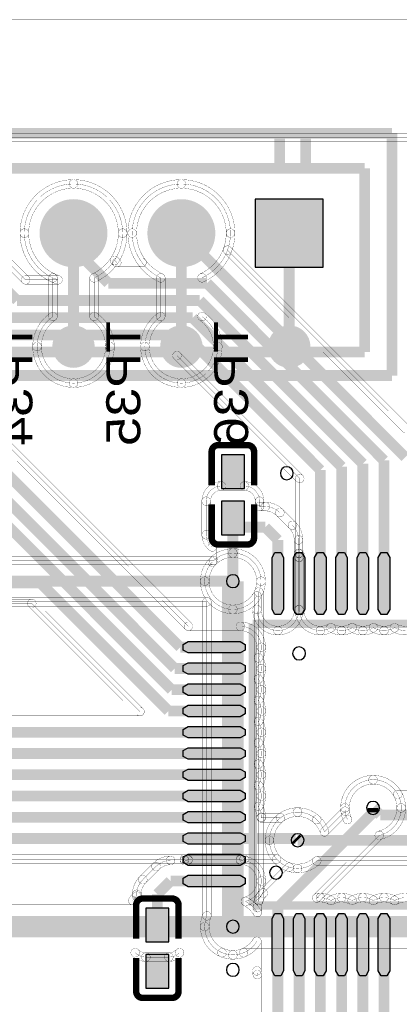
# Model space of a CAD drawing. Header units: millimetres. Extents: x -3.6 to 69.4, y -2.3 to 32.5.
# Tile 6 of 13: x 29 to 38, y 9.3 to 32.5. Entities that reach past the tile are written whole.
import ezdxf
from ezdxf.enums import TextEntityAlignment as Align

# ---------------------------------------------------------------- set-up
doc = ezdxf.new("R2010")
doc.units = ezdxf.units.MM
for name, color, linetype, true_color in [('Bottom Layer', 7, 'Continuous', 0x0000ff), ('Bottom Silkscreen Layer', 7, 'Continuous', 0x66cc33), ('Hole Layer', 7, 'Continuous', 0x222222), ('Top Layer', 7, 'Continuous', 0xff0000), ('Top Silkscreen Layer', 7, 'Continuous', 0xffcc00)]:
    doc.layers.add(name, color=color, linetype=linetype, true_color=true_color)
doc.styles.get("Standard").update_dxf_attribs({"font": 'arial.ttf'})

msp = doc.modelspace()

# ---------------------------------------------------------------- hatches: boundary and pattern name
at = {"layer": 'Bottom Layer'}
for points in [[(29.483, 27.492, 1), (31.083, 27.492, 1)], [(32.023, 27.492, 1), (33.623, 27.492, 1)], [(36.163, 26.692), (36.163, 28.292), (34.563, 28.292), (34.563, 26.692)], [(29.783, 24.823, 1), (30.783, 24.823, 1)], [(32.323, 24.823, 1), (33.323, 24.823, 1)], [(34.863, 24.823, 1), (35.863, 24.823, 1)]]:
    msp.add_hatch(color=256, dxfattribs=at).paths.add_polyline_path(points)
at = {"layer": 'Hole Layer'}
for points in [[(29.783, 27.492, 1), (30.783, 27.492, 1)], [(32.323, 27.492, 1), (33.323, 27.492, 1)], [(34.863, 27.492, 1), (35.863, 27.492, 1)]]:
    msp.add_hatch(color=256, dxfattribs=at).paths.add_polyline_path(points)
at = {"layer": 'Top Layer'}
for points in [[(29.483, 27.492, 1), (31.083, 27.492, 1)], [(32.023, 27.492, 1), (33.623, 27.492, 1)], [(36.163, 26.692), (36.163, 28.292), (34.563, 28.292), (34.563, 26.692)], [(33.766, 21.486), (34.306, 21.486), (34.306, 22.276), (33.766, 22.276)], [(33.766, 20.396), (34.306, 20.396), (34.306, 21.186), (33.766, 21.186)], [(35.231, 18.635), (35.163, 18.518), (35.028, 18.518), (34.961, 18.635), (34.961, 19.865), (35.028, 19.982), (35.163, 19.982), (35.231, 19.865)], [(35.731, 18.635), (35.664, 18.518), (35.529, 18.518), (35.461, 18.635), (35.461, 19.865), (35.529, 19.982), (35.664, 19.982), (35.731, 19.865)], [(36.231, 18.635), (36.163, 18.518), (36.028, 18.518), (35.961, 18.635), (35.961, 19.865), (36.028, 19.982), (36.163, 19.982), (36.231, 19.865)], [(36.731, 18.635), (36.664, 18.518), (36.529, 18.518), (36.461, 18.635), (36.461, 19.865), (36.529, 19.982), (36.664, 19.982), (36.731, 19.865)], [(37.231, 18.635), (37.163, 18.518), (37.028, 18.518), (36.961, 18.635), (36.961, 19.865), (37.028, 19.982), (37.163, 19.982), (37.231, 19.865)], [(37.731, 18.635), (37.664, 18.518), (37.529, 18.518), (37.461, 18.635), (37.461, 19.865), (37.529, 19.982), (37.664, 19.982), (37.731, 19.865)], [(34.211, 17.885), (34.328, 17.818), (34.328, 17.683), (34.211, 17.615), (32.981, 17.615), (32.864, 17.683), (32.864, 17.818), (32.981, 17.885)], [(34.211, 17.385), (34.328, 17.317), (34.328, 17.182), (34.211, 17.115), (32.981, 17.115), (32.864, 17.182), (32.864, 17.317), (32.981, 17.385)], [(34.211, 16.885), (34.328, 16.818), (34.328, 16.683), (34.211, 16.615), (32.981, 16.615), (32.864, 16.683), (32.864, 16.818), (32.981, 16.885)], [(34.211, 16.385), (34.328, 16.317), (34.328, 16.182), (34.211, 16.115), (32.981, 16.115), (32.864, 16.182), (32.864, 16.317), (32.981, 16.385)], [(34.211, 15.885), (34.328, 15.818), (34.328, 15.683), (34.211, 15.615), (32.981, 15.615), (32.864, 15.683), (32.864, 15.818), (32.981, 15.885)], [(34.211, 15.385), (34.328, 15.317), (34.328, 15.182), (34.211, 15.115), (32.981, 15.115), (32.864, 15.182), (32.864, 15.317), (32.981, 15.385)], [(34.211, 14.885), (34.328, 14.818), (34.328, 14.683), (34.211, 14.615), (32.981, 14.615), (32.864, 14.683), (32.864, 14.818), (32.981, 14.885)], [(34.211, 14.385), (34.328, 14.317), (34.328, 14.182), (34.211, 14.115), (32.981, 14.115), (32.864, 14.182), (32.864, 14.317), (32.981, 14.385)], [(34.211, 13.885), (34.328, 13.818), (34.328, 13.683), (34.211, 13.615), (32.981, 13.615), (32.864, 13.683), (32.864, 13.818), (32.981, 13.885)], [(34.211, 13.385), (34.328, 13.317), (34.328, 13.182), (34.211, 13.115), (32.981, 13.115), (32.864, 13.182), (32.864, 13.317), (32.981, 13.385)], [(34.211, 12.885), (34.328, 12.818), (34.328, 12.683), (34.211, 12.615), (32.981, 12.615), (32.864, 12.683), (32.864, 12.818), (32.981, 12.885)], [(34.211, 12.385), (34.328, 12.317), (34.328, 12.182), (34.211, 12.115), (32.981, 12.115), (32.864, 12.182), (32.864, 12.317), (32.981, 12.385)], [(31.988, 10.818), (32.528, 10.818), (32.528, 11.608), (31.988, 11.608)], [(35.231, 10.135), (35.163, 10.018), (35.028, 10.018), (34.961, 10.135), (34.961, 11.365), (35.028, 11.482), (35.163, 11.482), (35.231, 11.365)], [(35.731, 10.135), (35.664, 10.018), (35.529, 10.018), (35.461, 10.135), (35.461, 11.365), (35.529, 11.482), (35.664, 11.482), (35.731, 11.365)], [(36.231, 10.135), (36.163, 10.018), (36.028, 10.018), (35.961, 10.135), (35.961, 11.365), (36.028, 11.482), (36.163, 11.482), (36.231, 11.365)], [(36.731, 10.135), (36.664, 10.018), (36.529, 10.018), (36.461, 10.135), (36.461, 11.365), (36.529, 11.482), (36.664, 11.482), (36.731, 11.365)], [(37.231, 10.135), (37.163, 10.018), (37.028, 10.018), (36.961, 10.135), (36.961, 11.365), (37.028, 11.482), (37.163, 11.482), (37.231, 11.365)], [(37.731, 10.135), (37.664, 10.018), (37.529, 10.018), (37.461, 10.135), (37.461, 11.365), (37.529, 11.482), (37.664, 11.482), (37.731, 11.365)], [(31.988, 9.728), (32.528, 9.728), (32.528, 10.518), (31.988, 10.518)]]:
    msp.add_hatch(color=256, dxfattribs=at).paths.add_polyline_path(points)

# ---------------------------------------------------------------- linework, layer by layer
at = {"layer": 'Bottom Layer', "const_width": 0.00508}
msp.add_lwpolyline([(-2.032, 31.496), (-2.032, -1.27), (67.564, -1.27), (67.564, 31.496)], close=True, dxfattribs=at)
for points in [[(0.257, 29.642, -1), (0.257, 29.845), (64.744, 29.845, -1), (64.744, 29.642)], [(64.744, 9.357), (64.744, 0.257), (0.257, 0.257), (0.257, 9.357, 0.314172), (2, 8.142, 0.414214), (3.858, 10, 0.414214), (2, 11.858, 0.314172), (0.257, 10.643), (0.257, 19.357, 0.314172), (2, 18.142, 0.414214), (3.858, 20, 0.414214), (2, 21.858, 0.314172), (0.257, 20.643), (0.257, 29.744), (64.744, 29.744), (64.744, 20.643, 0.314172), (63, 21.858, 0.414214), (61.142, 20, 0.414214), (63, 18.142, 0.314172), (64.744, 19.357), (64.744, 10.643, 0.314172), (63, 11.858, 0.414214), (61.142, 10, 0.414214), (63, 8.142, 0.314172)], [(29.023, 27.492, -0.414214), (30.283, 28.752, -1), (30.283, 28.549, 0.414214), (29.227, 27.492, -1)], [(30.283, 28.752, -0.414214), (31.543, 27.492, -1), (31.34, 27.492, 0.414214), (30.283, 28.549, -1)], [(31.563, 27.492, -0.414214), (32.823, 28.752, -1), (32.823, 28.549, 0.414214), (31.767, 27.492, -1)], [(32.823, 28.752, -0.414214), (34.083, 27.492, -1), (33.88, 27.492, 0.414214), (32.823, 28.549, -1)], [(30.283, 23.964, 0.414214), (31.141, 24.823, 0.247355), (30.768, 25.53), (30.768, 26.44, 0.292586), (31.441, 27.492, 0.414214), (30.283, 28.65, 0.414214), (29.125, 27.492, 0.292586), (29.798, 26.44), (29.798, 25.53, 0.247355), (29.425, 24.823, 0.414214)], [(31.965, 24.823, 0.414214), (32.823, 23.964, 0.414214), (33.681, 24.823, 0.247355), (33.308, 25.53), (33.308, 26.44, 0.292586), (33.981, 27.492, 0.414214), (32.823, 28.65, 0.414214), (31.665, 27.492, 0.292586), (32.338, 26.44), (32.338, 25.53, 0.247355)], [(29.755, 26.348, -0.292586), (29.023, 27.492, -1), (29.227, 27.492, 0.292586), (29.841, 26.533, -1)], [(31.543, 27.492, -0.292586), (30.811, 26.348, -1), (30.726, 26.533, 0.292586), (31.34, 27.492, -1)], [(32.295, 26.348, -0.292586), (31.563, 27.492, -1), (31.767, 27.492, 0.292586), (32.381, 26.533, -1)], [(34.083, 27.492, -0.292586), (33.351, 26.348, -1), (33.266, 26.533, 0.292586), (33.88, 27.492, -1)], [(29.696, 26.44, -1), (29.9, 26.44), (29.9, 25.53, -1), (29.696, 25.53)], [(30.87, 25.53, -1), (30.667, 25.53), (30.667, 26.44, -1), (30.87, 26.44)], [(32.236, 26.44, -1), (32.44, 26.44), (32.44, 25.53, -1), (32.236, 25.53)], [(33.41, 25.53, -1), (33.207, 25.53), (33.207, 26.44, -1), (33.41, 26.44)], [(29.323, 24.823, -0.247355), (29.741, 25.614, -1), (29.855, 25.447, 0.247355), (29.527, 24.823, -1)], [(30.826, 25.614, -0.247355), (31.243, 24.823, -1), (31.04, 24.823, 0.247355), (30.711, 25.447, -1)], [(31.863, 24.823, -0.247355), (32.281, 25.614, -1), (32.395, 25.447, 0.247355), (32.067, 24.823, -1)], [(33.366, 25.614, -0.247355), (33.783, 24.823, -1), (33.58, 24.823, 0.247355), (33.251, 25.447, -1)], [(30.283, 23.863, -0.414214), (29.323, 24.823, -1), (29.527, 24.823, 0.414214), (30.283, 24.066, -1)], [(31.243, 24.823, -0.414214), (30.283, 23.863, -1), (30.283, 24.066, 0.414214), (31.04, 24.823, -1)], [(32.823, 23.863, -0.414214), (31.863, 24.823, -1), (32.067, 24.823, 0.414214), (32.823, 24.066, -1)], [(33.783, 24.823, -0.414214), (32.823, 23.863, -1), (32.823, 24.066, 0.414214), (33.58, 24.823, -1)], [(33.515, 19.864, -0.189684), (34.036, 20.069, -1), (34.036, 19.865, 0.189684), (33.654, 19.715, -1)], [(34.036, 20.069, -0.414214), (34.801, 19.304, -1), (34.597, 19.304, 0.414214), (34.036, 19.865, -1)], [(22.299, 19.688, -1), (22.299, 19.891), (33.584, 19.891, -1), (33.584, 19.688)], [(34.801, 19.304, -0.098826), (34.742, 19.011, -1), (34.554, 19.089, 0.098826), (34.597, 19.304, -1)], [(34.75, 11.787, -1), (34.547, 11.787), (34.547, 19.05, -1), (34.75, 19.05)], [(22.098, 18.717, -1), (22.098, 18.92), (33.424, 18.92, -1), (33.424, 18.717)], [(33.322, 18.819, -1), (33.526, 18.819), (33.526, 11.431, -1), (33.322, 11.431)], [(59.468, 12.723, 0.168837), (60, 12.538, 0.414214), (60.858, 13.396, 0.414214), (60, 14.254, 0.314057), (59.195, 13.693), (58.443, 13.693), (59.843, 15.092, 0.046171), (60, 15.078, 0.414214), (60.858, 15.936, 0.414214), (60, 16.794, 0.414214), (59.142, 15.936, 0.046171), (59.157, 15.779), (57.666, 14.288), (37.92, 14.288, 0.274418), (37.338, 14.633, 0.414214), (36.675, 13.97, 0.108127), (36.736, 13.693), (36.012, 13.693, 0.189684), (35.56, 13.871, 0.414214), (34.897, 13.208, 0.414214), (35.56, 12.545, 0.189684), (36.012, 12.723)], [(36.574, 13.97, -0.414214), (37.338, 14.735, -1), (37.338, 14.531, 0.414214), (36.777, 13.97, -1)], [(37.338, 14.735, -0.274418), (38.009, 14.336, -1), (37.831, 14.239, 0.274418), (37.338, 14.531, -1)], [(37.92, 14.186, -1), (37.92, 14.389), (57.666, 14.389, -1), (57.666, 14.186)], [(34.796, 13.208, -0.414214), (35.56, 13.973, -1), (35.56, 13.769, 0.414214), (34.999, 13.208, -1)], [(35.56, 13.973, -0.189684), (36.081, 13.768, -1), (35.943, 13.619, 0.189684), (35.56, 13.769, -1)], [(36.643, 13.651, -0.108127), (36.574, 13.97, -1), (36.777, 13.97, 0.108127), (36.828, 13.736, -1)], [(36.012, 13.592, -1), (36.012, 13.795), (36.736, 13.795, -1), (36.736, 13.592)], [(35.56, 12.443, -0.414214), (34.796, 13.208, -1), (34.999, 13.208, 0.414214), (35.56, 12.647, -1)], [(36.081, 12.649, -0.189684), (35.56, 12.443, -1), (35.56, 12.647, 0.189684), (35.943, 12.797, -1)], [(36.012, 12.621, -1), (36.012, 12.824), (59.468, 12.824, -1), (59.468, 12.621)], [(34.648, 11.686, -1), (34.648, 11.889), (41.402, 11.889, -1), (41.402, 11.686)], [(33.272, 11.176, -0.098826), (33.33, 11.47, -1), (33.518, 11.392, 0.098826), (33.475, 11.176, -1)], [(34.036, 10.411, -0.414214), (33.272, 11.176, -1), (33.475, 11.176, 0.414214), (34.036, 10.615, -1)], [(34.327, 10.469, -0.097839), (34.036, 10.411, -1), (34.036, 10.615, 0.097839), (34.25, 10.657, -1)], [(34.288, 10.461, -1), (34.288, 10.664), (41.402, 10.664, -1), (41.402, 10.461)]]:
    msp.add_lwpolyline(points, format="xyb", close=True, dxfattribs=at)
at = {"layer": 'Bottom Layer'}
msp.add_lwpolyline([(36.163, 26.692), (36.163, 28.292), (34.563, 28.292), (34.563, 26.692)], close=True, dxfattribs=at)
for points, const_width in [([(30.283, 27.492), (30.283, 24.823)], 0.254), ([(32.823, 27.492), (32.823, 24.823)], 0.254), ([(35.363, 27.492), (35.363, 24.823)], 0.254), ([(34.036, 19.304), (34.036, 11.176)], 0.508), ([(34.036, 19.304), (22.098, 19.304)], 0.254), ([(37.338, 13.97), (37.506, 13.802)], 0.254), ([(37.506, 13.802), (57.867, 13.802)], 0.254), ([(35.56, 13.208), (59.812, 13.208)], 0.254), ([(34.036, 11.175), (41.656, 11.175)], 0.508)]:
    msp.add_lwpolyline(points, dxfattribs=dict(at, const_width=const_width))
at = {"layer": 'Bottom Layer', "const_width": 0.00508}
msp.add_lwpolyline([(41.402, 11.787), (34.648, 11.787), (34.648, 19.05, 0.098826), (34.699, 19.304, 0.414214), (34.036, 19.967, 0.189684), (33.584, 19.789), (22.299, 19.789), (22.253, 19.836, 0.403833), (21.59, 20.475, 0.414214), (20.927, 19.812, 0.403833), (21.566, 19.15), (21.755, 18.961), (21.755, 18.961, 0.198912), (22.098, 18.819), (22.098, 18.819), (33.424, 18.819), (33.424, 11.431, 0.098826), (33.373, 11.176, 0.414214), (34.036, 10.513, 0.097839), (34.288, 10.563), (41.402, 10.563, 0.098826)], format="xyb", dxfattribs=at)
at = {"layer": 'Hole Layer'}
for points in [[(35.154, 21.844, 1), (35.458, 21.844), (35.458, 21.844, 1), (35.154, 21.844)], [(33.884, 19.304, 1), (34.188, 19.304), (34.188, 19.304, 1), (33.884, 19.304)], [(37.186, 13.97, 1), (37.49, 13.97), (37.49, 13.97, 1), (37.186, 13.97)], [(35.408, 13.208, 1), (35.712, 13.208), (35.712, 13.208, 1), (35.408, 13.208)], [(34.9, 12.446, 1), (35.204, 12.446), (35.204, 12.446, 1), (34.9, 12.446)], [(33.884, 11.176, 1), (34.188, 11.176), (34.188, 11.176, 1), (33.884, 11.176)], [(33.884, 10.16, 1), (34.188, 10.16), (34.188, 10.16, 1), (33.884, 10.16)]]:
    msp.add_lwpolyline(points, format="xyb", dxfattribs=at)
msp.add_lwpolyline([(35.444, 17.605, 1), (35.749, 17.605, 1)], format="xyb", close=True, dxfattribs=at)
at = {"layer": 'Top Layer', "const_width": 0.00508}
msp.add_lwpolyline([(-3.556, 32.512), (-3.556, -2.286), (68.58, -2.286), (68.58, 32.512)], close=True, dxfattribs=at)
for points in [[(0.257, 29.642, -1), (0.257, 29.845), (64.744, 29.845, -1), (64.744, 29.642)], [(29.023, 27.492, -0.414214), (30.283, 28.752, -1), (30.283, 28.549, 0.414214), (29.227, 27.492, -1)], [(30.283, 28.752, -0.414214), (31.543, 27.492, -1), (31.34, 27.492, 0.414214), (30.283, 28.549, -1)], [(31.563, 27.492, -0.414214), (32.823, 28.752, -1), (32.823, 28.549, 0.414214), (31.767, 27.492, -1)], [(32.823, 28.752, -0.414214), (34.083, 27.492, -1), (33.88, 27.492, 0.414214), (32.823, 28.549, -1)], [(29.886, 26.297, -0.322991), (29.023, 27.492, -1), (29.227, 27.492, 0.322991), (29.95, 26.49, -1)], [(31.543, 27.492, -0.147168), (31.334, 26.797, -1), (31.164, 26.909, 0.147168), (31.34, 27.492, -1)], [(31.814, 26.739, -0.161678), (31.563, 27.492, -1), (31.767, 27.492, 0.161678), (31.976, 26.86, -1)], [(34.083, 27.492, -0.088522), (34.005, 27.056, -1), (33.814, 27.127, 0.088522), (33.88, 27.492, -1)], [(33.838, 27.02, -1), (33.982, 27.163), (38.183, 22.962, -1), (38.039, 22.819)], [(28.632, 26.774, -1), (28.776, 26.918), (29.229, 26.465, -1), (29.085, 26.321)], [(31.177, 26.781, -1), (31.321, 26.925), (31.375, 26.871, -1), (31.231, 26.728)], [(31.303, 26.698, -1), (31.303, 26.901), (31.895, 26.901, -1), (31.895, 26.698)], [(29.157, 26.292, -1), (29.157, 26.495), (29.918, 26.495, -1), (29.918, 26.292)], [(26.55, 24.538, -1), (26.694, 24.682), (33.061, 18.315, -1), (32.917, 18.171)], [(26.622, 24.509, -1), (26.622, 24.712), (32.72, 24.712, -1), (32.72, 24.509)], [(32.648, 24.538, -1), (32.792, 24.682), (35.683, 21.791, -1), (35.539, 21.648)], [(35.509, 21.719, -1), (35.712, 21.719), (35.712, 19.953, -1), (35.509, 19.953)], [(33.306, 21.186, -0.414214), (33.766, 21.646, -1), (33.766, 21.443, 0.414214), (33.51, 21.186, -1)], [(35.096, 18.142, 0.414214), (35.589, 18.635), (35.589, 19.865, 0.045126), (35.581, 19.953), (35.581, 20.276), (35.581, 20.276, 0.198912), (35.439, 20.619), (35.439, 20.619), (35.141, 20.917), (35.141, 20.917, 0.198912), (34.798, 21.059), (34.798, 21.059), (34.664, 21.059), (34.664, 21.186, 0.414214), (34.306, 21.544), (33.766, 21.544), (33.766, 21.544, 0.414214), (33.408, 21.186), (33.408, 20.396, 0.235833), (33.551, 20.11), (33.551, 19.756, 0.189684), (33.373, 19.304, 0.414214), (34.036, 18.641, 0.262061), (34.603, 18.96), (34.603, 18.635, 0.414214)], [(33.766, 21.443, -1), (33.766, 21.646), (34.306, 21.646, -1), (34.306, 21.443)], [(33.766, 21.443, -1), (33.766, 21.646), (33.766, 21.646, -1), (33.766, 21.443)], [(34.306, 21.646, -0.414214), (34.766, 21.186, -1), (34.563, 21.186, 0.414214), (34.306, 21.443, -1)], [(33.306, 21.186, -1), (33.51, 21.186), (33.51, 20.396, -1), (33.306, 20.396)], [(34.766, 21.059, -1), (34.563, 21.059), (34.563, 21.186, -1), (34.766, 21.186)], [(34.664, 20.958, -1), (34.664, 21.161), (34.798, 21.161, -1), (34.798, 20.958)], [(34.798, 21.161, -0.198912), (35.213, 20.989, -1), (35.069, 20.845, 0.198912), (34.798, 20.958, -1)], [(34.798, 20.958, -1), (34.798, 21.161), (34.798, 21.161, -1), (34.798, 20.958)], [(35.069, 20.845, -1), (35.213, 20.989), (35.511, 20.691, -1), (35.367, 20.547)], [(35.069, 20.845, -1), (35.213, 20.989), (35.213, 20.989, -1), (35.069, 20.845)], [(35.511, 20.691, -0.198912), (35.683, 20.276, -1), (35.479, 20.276, 0.198912), (35.367, 20.547, -1)], [(35.367, 20.547, -1), (35.511, 20.691), (35.511, 20.691, -1), (35.367, 20.547)], [(33.49, 20.028, -0.235833), (33.306, 20.396, -1), (33.51, 20.396, 0.235833), (33.612, 20.191, -1)], [(33.449, 20.11, -1), (33.653, 20.11), (33.653, 19.756, -1), (33.449, 19.756)], [(35.683, 19.953, -1), (35.479, 19.953), (35.479, 20.276, -1), (35.683, 20.276)], [(35.683, 20.276, -1), (35.479, 20.276), (35.479, 20.276, -1), (35.683, 20.276)], [(35.681, 19.972, -0.045126), (35.691, 19.865, -1), (35.487, 19.865, 0.045126), (35.481, 19.935, -1)], [(35.487, 19.865, -1), (35.691, 19.865), (35.691, 18.635, -1), (35.487, 18.635)], [(35.501, 19.865, -0.045126), (35.511, 19.972, -1), (35.711, 19.935, 0.045126), (35.704, 19.865, -1)], [(35.501, 19.865, -1), (35.704, 19.865), (35.704, 18.635, -1), (35.501, 18.635)], [(33.272, 19.304, -0.189684), (33.477, 19.825, -1), (33.625, 19.687, 0.189684), (33.475, 19.304, -1)], [(34.036, 18.539, -0.414214), (33.272, 19.304, -1), (33.475, 19.304, 0.414214), (34.036, 18.743, -1)], [(34.69, 18.907, -0.262061), (34.036, 18.539, -1), (34.036, 18.743, 0.262061), (34.516, 19.013, -1)], [(34.501, 18.96, -1), (34.704, 18.96), (34.704, 18.635, -1), (34.501, 18.635)], [(24.881, 18.68, -1), (24.881, 18.883), (29.301, 18.883, -1), (29.301, 18.68)], [(29.229, 18.709, -1), (29.373, 18.853), (31.919, 16.307, -1), (31.775, 16.163)], [(35.096, 18.04, -0.414214), (34.501, 18.635, -1), (34.704, 18.635, 0.414214), (35.096, 18.243, -1)], [(35.691, 18.635, -0.414214), (35.096, 18.04, -1), (35.096, 18.243, 0.414214), (35.487, 18.635, -1)], [(36.096, 18.04, -0.414214), (35.501, 18.635, -1), (35.704, 18.635, 0.414214), (36.096, 18.243, -1)], [(32.989, 18.142, -1), (32.989, 18.345), (34.211, 18.345, -1), (34.211, 18.142)], [(34.211, 18.345, -0.414214), (34.806, 17.75, -1), (34.603, 17.75, 0.414214), (34.211, 18.142, -1)], [(36.397, 18.122, -0.133739), (36.096, 18.04, -1), (36.096, 18.243, 0.133739), (36.294, 18.297, -1)], [(36.596, 18.04, -0.133739), (36.294, 18.122, -1), (36.397, 18.297, 0.133739), (36.596, 18.243, -1)], [(36.897, 18.122, -0.133664), (36.596, 18.04, -1), (36.596, 18.243, 0.133664), (36.794, 18.297, -1)], [(37.096, 18.04, -0.133664), (36.794, 18.122, -1), (36.897, 18.297, 0.133664), (37.096, 18.243, -1)], [(37.397, 18.122, -0.133739), (37.096, 18.04, -1), (37.096, 18.243, 0.133739), (37.294, 18.297, -1)], [(37.596, 18.04, -0.133739), (37.294, 18.122, -1), (37.397, 18.297, 0.133739), (37.596, 18.243, -1)], [(37.897, 18.122, -0.133664), (37.596, 18.04, -1), (37.596, 18.243, 0.133664), (37.794, 18.297, -1)], [(38.096, 18.04, -0.133664), (37.794, 18.122, -1), (37.897, 18.297, 0.133664), (38.096, 18.243, -1)], [(34.806, 17.75, -0.133739), (34.724, 17.448, -1), (34.548, 17.552, 0.133739), (34.603, 17.75, -1)], [(34.724, 17.552, -0.133739), (34.806, 17.25, -1), (34.603, 17.25, 0.133739), (34.548, 17.448, -1)], [(34.806, 17.25, -0.133664), (34.724, 16.949, -1), (34.549, 17.051, 0.133664), (34.603, 17.25, -1)], [(34.724, 17.051, -0.133664), (34.806, 16.75, -1), (34.603, 16.75, 0.133664), (34.549, 16.949, -1)], [(34.806, 16.75, -0.133739), (34.724, 16.448, -1), (34.548, 16.552, 0.133739), (34.603, 16.75, -1)], [(34.724, 16.552, -0.133739), (34.806, 16.25, -1), (34.603, 16.25, 0.133739), (34.548, 16.448, -1)], [(28.393, 16.134, -1), (28.393, 16.337), (31.847, 16.337, -1), (31.847, 16.134)], [(34.806, 16.25, -0.133664), (34.724, 15.949, -1), (34.549, 16.051, 0.133664), (34.603, 16.25, -1)], [(34.724, 16.051, -0.133664), (34.806, 15.75, -1), (34.603, 15.75, 0.133664), (34.549, 15.949, -1)], [(34.806, 15.75, -0.133739), (34.724, 15.448, -1), (34.548, 15.552, 0.133739), (34.603, 15.75, -1)], [(34.724, 15.552, -0.133739), (34.806, 15.25, -1), (34.603, 15.25, 0.133739), (34.548, 15.448, -1)], [(34.806, 15.25, -0.133664), (34.724, 14.949, -1), (34.549, 15.051, 0.133664), (34.603, 15.25, -1)], [(34.724, 15.051, -0.133664), (34.806, 14.75, -1), (34.603, 14.75, 0.133664), (34.549, 14.949, -1)], [(34.806, 14.75, -0.133739), (34.724, 14.448, -1), (34.548, 14.552, 0.133739), (34.603, 14.75, -1)], [(34.724, 14.552, -0.133739), (34.806, 14.25, -1), (34.603, 14.25, 0.133739), (34.548, 14.448, -1)], [(36.574, 13.97, -0.414214), (37.338, 14.735, -1), (37.338, 14.531, 0.414214), (36.777, 13.97, -1)], [(37.338, 14.735, -0.414214), (38.103, 13.97, -1), (37.899, 13.97, 0.414214), (37.338, 14.531, -1)], [(34.806, 14.25, -0.133664), (34.724, 13.949, -1), (34.549, 14.051, 0.133664), (34.603, 14.25, -1)], [(34.724, 14.051, -0.133664), (34.806, 13.75, -1), (34.603, 13.75, 0.133664), (34.549, 13.949, -1)], [(35.096, 13.816, -0.164397), (35.56, 13.973, -1), (35.56, 13.769, 0.164397), (35.22, 13.654, -1)], [(35.56, 13.973, -0.328068), (36.29, 13.436, -1), (36.096, 13.375, 0.328068), (35.56, 13.769, -1)], [(36.265, 13.334, -1), (36.121, 13.478), (36.608, 13.964, -1), (36.752, 13.821)], [(36.579, 13.881, -0.029304), (36.574, 13.97, -1), (36.777, 13.97, 0.029304), (36.781, 13.904, -1)], [(38.103, 13.97, -0.351337), (37.504, 13.224, -1), (37.46, 13.422, 0.351337), (37.899, 13.97, -1)], [(34.806, 13.75, -0.007597), (34.805, 13.732, -1), (34.602, 13.738, 0.007597), (34.603, 13.75, -1)], [(34.704, 13.633, -1), (34.704, 13.837), (35.158, 13.837, -1), (35.158, 13.633)], [(36.082, 11.779, -1), (35.938, 11.923), (37.41, 13.395, -1), (37.554, 13.251)], [(26.289, 12.663, -1), (26.289, 12.866), (32.893, 12.866, -1), (32.893, 12.663)], [(32.155, 12.665, -0.198912), (32.57, 12.837, -1), (32.57, 12.633, 0.198912), (32.299, 12.521, -1)], [(32.57, 12.633, -1), (32.57, 12.837), (32.893, 12.837, -1), (32.893, 12.633)], [(32.57, 12.633, -1), (32.57, 12.837), (32.57, 12.837, -1), (32.57, 12.633)], [(32.981, 12.655, -0.045126), (32.874, 12.665, -1), (32.911, 12.865, 0.045126), (32.981, 12.858, -1)], [(32.874, 12.835, -0.045126), (32.981, 12.845, -1), (32.981, 12.641, 0.045126), (32.911, 12.635, -1)], [(32.981, 12.655, -1), (32.981, 12.858), (34.211, 12.858, -1), (34.211, 12.655)], [(32.981, 12.641, -1), (32.981, 12.845), (34.211, 12.845, -1), (34.211, 12.641)], [(34.318, 12.665, -0.045126), (34.211, 12.655, -1), (34.211, 12.858, 0.045126), (34.281, 12.865, -1)], [(34.211, 12.845, -0.414214), (34.806, 12.25, -1), (34.603, 12.25, 0.414214), (34.211, 12.641, -1)], [(34.299, 12.663, -1), (34.299, 12.866), (35.067, 12.866, -1), (35.067, 12.663)], [(35.332, 12.478, -0.134734), (34.992, 12.697, -1), (35.143, 12.833, 0.134734), (35.393, 12.672, -1)], [(31.987, 12.209, -1), (31.843, 12.353), (32.155, 12.665, -1), (32.299, 12.521)], [(32.299, 12.521, -1), (32.155, 12.665), (32.155, 12.665, -1), (32.299, 12.521)], [(34.825, 11.894, -1), (34.681, 12.038), (35.291, 12.647, -1), (35.434, 12.503)], [(31.671, 11.938, -0.198912), (31.843, 12.353, -1), (31.987, 12.209, 0.198912), (31.875, 11.938, -1)], [(31.987, 12.209, -1), (31.843, 12.353), (31.843, 12.353, -1), (31.987, 12.209)], [(34.806, 12.25, -0.345402), (34.353, 11.672, -1), (34.304, 11.87, 0.345402), (34.603, 12.25, -1)], [(34.509, 11.623, -0.198912), (34.681, 12.038, -1), (34.825, 11.894, 0.198912), (34.712, 11.623, -1)], [(34.825, 11.894, -1), (34.681, 12.038), (34.681, 12.038, -1), (34.825, 11.894)], [(21.238, 11.687, -1), (21.238, 11.89), (31.678, 11.89, -1), (31.678, 11.687)], [(31.591, 11.839, -0.10028), (31.712, 11.976, -1), (31.834, 11.813, 0.10028), (31.766, 11.737, -1)], [(31.671, 11.938, -1), (31.875, 11.938), (31.875, 11.938, -1), (31.671, 11.938)], [(31.671, 11.938, -1), (31.875, 11.938), (31.875, 11.894, -1), (31.671, 11.894)], [(34.373, 11.862, -0.149112), (34.699, 11.557, -1), (34.523, 11.456, 0.149112), (34.284, 11.68, -1)], [(35.992, 11.951, -0.043788), (36.096, 11.96, -1), (36.096, 11.757, 0.043788), (36.028, 11.751, -1)], [(36.096, 11.96, -0.133739), (36.397, 11.878, -1), (36.294, 11.703, 0.133739), (36.096, 11.757, -1)], [(36.294, 11.878, -0.133739), (36.596, 11.96, -1), (36.596, 11.757, 0.133739), (36.397, 11.703, -1)], [(36.596, 11.96, -0.133664), (36.897, 11.878, -1), (36.794, 11.703, 0.133664), (36.596, 11.757, -1)], [(36.794, 11.878, -0.133664), (37.096, 11.96, -1), (37.096, 11.757, 0.133664), (36.897, 11.703, -1)], [(37.096, 11.96, -0.133739), (37.397, 11.878, -1), (37.294, 11.703, 0.133739), (37.096, 11.757, -1)], [(37.294, 11.878, -0.133739), (37.596, 11.96, -1), (37.596, 11.757, 0.133739), (37.397, 11.703, -1)], [(37.596, 11.96, -0.133664), (37.897, 11.878, -1), (37.794, 11.703, 0.133664), (37.596, 11.757, -1)], [(37.794, 11.878, -0.133664), (38.096, 11.96, -1), (38.096, 11.757, 0.133664), (37.897, 11.703, -1)], [(34.509, 11.623, -1), (34.712, 11.623), (34.712, 11.623, -1), (34.509, 11.623)], [(34.509, 11.623, -1), (34.712, 11.623), (34.712, 11.507, -1), (34.509, 11.507)], [(34.69, 10.779, -0.262061), (34.036, 10.411, -1), (34.036, 10.615, 0.262061), (34.516, 10.885, -1)], [(34.501, 10.832, -1), (34.704, 10.832), (34.704, 10.135, -1), (34.501, 10.135)], [(20.416, 10.462, -1), (20.416, 10.665), (31.736, 10.665, -1), (31.736, 10.462)], [(31.988, 10.358, -0.197951), (31.664, 10.492, -1), (31.807, 10.636, 0.197951), (31.988, 10.562, -1)], [(32.852, 10.492, -0.197951), (32.528, 10.358, -1), (32.528, 10.562, 0.197951), (32.709, 10.636, -1)], [(32.78, 10.462, -1), (32.78, 10.665), (33.782, 10.665, -1), (33.782, 10.462)], [(34.036, 10.411, -0.098826), (33.743, 10.47, -1), (33.821, 10.658, 0.098826), (34.036, 10.615, -1)], [(31.988, 10.358, -1), (31.988, 10.562), (32.528, 10.562, -1), (32.528, 10.358)], [(32.528, 10.358, -1), (32.528, 10.562), (32.528, 10.562, -1), (32.528, 10.358)], [(34.511, 10.028, -0.045126), (34.501, 10.135, -1), (34.704, 10.135, 0.045126), (34.711, 10.065, -1)], [(34.509, 10.047, -1), (34.712, 10.047), (34.712, 8.627, -1), (34.509, 8.627)]]:
    msp.add_lwpolyline(points, format="xyb", close=True, dxfattribs=at)
at = {"layer": 'Top Layer'}
for points, const_width in [([(0.257, 29.744), (64.744, 29.744)], 0.00508), ([(30.48, 27.295), (30.283, 27.492)], 0.254), ([(38.096, 22.219), (32.823, 27.492)], 0.254), ([(30.48, 26.936), (30.48, 27.295)], 0.254), ([(28.956, 25.908), (27.743, 27.121)], 0.254), ([(31.102, 26.314), (30.48, 26.936)], 0.254), ([(33.426, 26.314), (31.102, 26.314)], 0.254), ([(37.596, 22.145), (33.426, 26.314)], 0.254), ([(33.258, 25.908), (28.956, 25.908)], 0.254), ([(37.096, 22.07), (33.258, 25.908)], 0.254), ([(33.089, 25.502), (26.834, 25.502)], 0.254), ([(36.596, 21.995), (33.089, 25.502)], 0.254), ([(32.921, 25.095), (25.197, 25.095)], 0.254), ([(36.096, 21.92), (32.921, 25.095)], 0.254), ([(25.908, 24.638), (32.796, 17.75)], 0.254), ([(25.687, 24.232), (32.669, 17.25)], 0.254), ([(25.519, 23.825), (32.594, 16.75)], 0.254), ([(37.596, 19.25), (37.596, 22.145)], 0.254), ([(36.096, 19.25), (36.096, 21.92)], 0.254), ([(36.596, 19.25), (36.596, 21.995)], 0.254), ([(37.096, 19.25), (37.096, 22.07)], 0.254), ([(34.253, 20.574), (34.036, 20.791)], 0.254), ([(34.036, 19.304), (34.036, 20.791)], 0.254), ([(34.798, 20.574), (34.253, 20.574)], 0.254), ([(35.096, 20.276), (34.798, 20.574)], 0.254), ([(35.096, 19.25), (35.096, 20.276)], 0.254), ([(29.502, 19.266), (24.133, 19.266)], 0.254), ([(32.518, 16.25), (29.502, 19.266)], 0.254), ([(24.881, 18.781), (29.301, 18.781), (31.847, 16.235), (28.393, 16.235)], 0.00508), ([(32.796, 17.75), (33.596, 17.75)], 0.254), ([(32.669, 17.25), (33.596, 17.25)], 0.254), ([(32.594, 16.75), (33.596, 16.75)], 0.254), ([(33.596, 16.25), (32.518, 16.25)], 0.254), ([(28.192, 15.75), (33.596, 15.75)], 0.254), ([(27.676, 15.25), (33.596, 15.25)], 0.254), ([(26.652, 14.75), (33.596, 14.75)], 0.254), ([(21.489, 14.25), (33.596, 14.25)], 0.254), ([(37.338, 13.865), (35.096, 11.623)], 0.254), ([(37.338, 13.97), (37.338, 13.865)], 0.254), ([(33.596, 13.75), (21.494, 13.75)], 0.254), ([(33.596, 13.25), (25.95, 13.25)], 0.254), ([(35.518, 13.25), (33.596, 13.25)], 0.254), ([(35.56, 13.208), (35.518, 13.25)], 0.254), ([(32.57, 12.25), (32.258, 11.938)], 0.254), ([(33.596, 12.25), (32.57, 12.25)], 0.254), ([(32.258, 11.938), (32.258, 11.309)], 0.254), ([(35.096, 11.623), (35.096, 10.75)], 0.254), ([(32.125, 11.176), (20.416, 11.176)], 0.508), ([(34.036, 11.176), (32.125, 11.176)], 0.508), ([(32.258, 11.309), (32.125, 11.176)], 0.254), ([(35.096, 10.75), (35.096, 8.426)], 0.254), ([(35.596, 8.164), (35.596, 10.75)], 0.254), ([(36.096, 7.902), (36.096, 10.75)], 0.254), ([(36.596, 10.75), (36.596, 6.116)], 0.254), ([(37.096, 10.75), (37.096, 4.56)], 0.254), ([(37.596, 10.75), (37.596, 5.838)], 0.254)]:
    msp.add_lwpolyline(points, dxfattribs=dict(at, const_width=const_width))
at = {"layer": 'Top Layer', "const_width": 0.00508}
for points in [[(38.111, 22.89), (33.91, 27.092, 0.088522), (33.981, 27.492, 0.414214), (32.823, 28.65, 0.414214), (31.665, 27.492, 0.161678), (31.895, 26.799), (31.303, 26.799), (31.249, 26.853, 0.147168), (31.441, 27.492, 0.414214), (30.283, 28.65, 0.414214), (29.125, 27.492, 0.322991), (29.918, 26.393), (29.157, 26.393), (28.704, 26.846, 0.149067)], [(38.096, 11.858, 0.133664), (37.846, 11.79, 0.133664), (37.596, 11.858, 0.133739), (37.346, 11.79, 0.133739), (37.096, 11.858, 0.133664), (36.846, 11.79, 0.133664), (36.596, 11.858, 0.133739), (36.346, 11.79, 0.133739), (36.096, 11.858, 0.043788), (36.01, 11.851), (37.482, 13.323, 0.351337), (38.001, 13.97, 0.414214), (37.338, 14.633, 0.414214), (36.675, 13.97, 0.029304), (36.68, 13.893), (36.193, 13.406, 0.328068), (35.56, 13.871, 0.164397), (35.158, 13.735), (34.704, 13.735, 0.007597), (34.704, 13.75, 0.133664), (34.636, 14, 0.133664), (34.704, 14.25, 0.133739), (34.636, 14.5, 0.133739), (34.704, 14.75, 0.133664), (34.636, 15, 0.133664), (34.704, 15.25, 0.133739), (34.636, 15.5, 0.133739), (34.704, 15.75, 0.133664), (34.636, 16, 0.133664), (34.704, 16.25, 0.133739), (34.636, 16.5, 0.133739), (34.704, 16.75, 0.133664), (34.636, 17, 0.133664), (34.704, 17.25, 0.133739), (34.636, 17.5, 0.133739), (34.704, 17.75, 0.414214), (34.211, 18.243), (32.989, 18.243), (26.622, 24.61), (32.72, 24.61), (35.611, 21.719), (35.611, 19.953, 0.045126), (35.603, 19.865), (35.603, 18.635, 0.414214), (36.096, 18.142, 0.133739), (36.346, 18.21, 0.133739), (36.596, 18.142, 0.133664), (36.846, 18.21, 0.133664), (37.096, 18.142, 0.133739), (37.346, 18.21, 0.133739), (37.596, 18.142, 0.133664), (37.846, 18.21, 0.133664), (38.096, 18.142, 0.133739)], [(26.289, 12.765), (32.893, 12.765, 0.045126), (32.981, 12.757), (34.211, 12.757, 0.045126), (34.299, 12.765), (35.067, 12.765, 0.134734), (35.362, 12.575), (34.753, 11.966), (34.753, 11.966, 0.198912), (34.611, 11.623), (34.611, 11.623), (34.611, 11.507, 0.149112), (34.328, 11.771, 0.345402), (34.704, 12.25, 0.414214), (34.211, 12.743), (32.981, 12.743, 0.045126), (32.893, 12.735), (32.57, 12.735), (32.57, 12.735, 0.198912), (32.227, 12.593), (32.227, 12.593), (31.915, 12.281), (31.915, 12.281, 0.198912), (31.773, 11.938), (31.773, 11.938), (31.773, 11.894, 0.10028), (31.678, 11.788), (21.238, 11.788)], [(12.58, 10.78, 0.414214), (12.938, 10.422), (13.478, 10.422, 0.234028), (13.763, 10.563), (14.177, 10.563, 0.234028), (14.462, 10.422), (15.002, 10.422, 0.234944), (15.288, 10.564), (20.416, 10.564), (20.416, 10.564), (31.736, 10.564, 0.197951), (31.988, 10.46), (32.528, 10.46), (32.528, 10.46, 0.197951), (32.78, 10.564), (33.782, 10.564, 0.098826), (34.036, 10.513, 0.262061), (34.603, 10.832), (34.603, 10.135, 0.045126), (34.611, 10.047), (34.611, 8.627)]]:
    msp.add_lwpolyline(points, format="xyb", dxfattribs=at)
at = {"layer": 'Top Layer'}
for points in [[(36.163, 26.692), (36.163, 28.292), (34.563, 28.292), (34.563, 26.692)], [(33.766, 21.486), (34.306, 21.486), (34.306, 22.276), (33.766, 22.276)], [(33.766, 20.396), (34.306, 20.396), (34.306, 21.186), (33.766, 21.186)], [(35.231, 18.635), (35.163, 18.518), (35.028, 18.518), (34.961, 18.635), (34.961, 19.865), (35.028, 19.982), (35.163, 19.982), (35.231, 19.865)], [(35.731, 18.635), (35.664, 18.518), (35.529, 18.518), (35.461, 18.635), (35.461, 19.865), (35.529, 19.982), (35.664, 19.982), (35.731, 19.865)], [(36.231, 18.635), (36.163, 18.518), (36.028, 18.518), (35.961, 18.635), (35.961, 19.865), (36.028, 19.982), (36.163, 19.982), (36.231, 19.865)], [(36.731, 18.635), (36.664, 18.518), (36.529, 18.518), (36.461, 18.635), (36.461, 19.865), (36.529, 19.982), (36.664, 19.982), (36.731, 19.865)], [(37.231, 18.635), (37.163, 18.518), (37.028, 18.518), (36.961, 18.635), (36.961, 19.865), (37.028, 19.982), (37.163, 19.982), (37.231, 19.865)], [(37.731, 18.635), (37.664, 18.518), (37.529, 18.518), (37.461, 18.635), (37.461, 19.865), (37.529, 19.982), (37.664, 19.982), (37.731, 19.865)], [(34.211, 17.885), (34.328, 17.818), (34.328, 17.683), (34.211, 17.615), (32.981, 17.615), (32.864, 17.683), (32.864, 17.818), (32.981, 17.885)], [(34.211, 17.385), (34.328, 17.317), (34.328, 17.182), (34.211, 17.115), (32.981, 17.115), (32.864, 17.182), (32.864, 17.317), (32.981, 17.385)], [(34.211, 16.885), (34.328, 16.818), (34.328, 16.683), (34.211, 16.615), (32.981, 16.615), (32.864, 16.683), (32.864, 16.818), (32.981, 16.885)], [(34.211, 16.385), (34.328, 16.317), (34.328, 16.182), (34.211, 16.115), (32.981, 16.115), (32.864, 16.182), (32.864, 16.317), (32.981, 16.385)], [(34.211, 15.885), (34.328, 15.818), (34.328, 15.683), (34.211, 15.615), (32.981, 15.615), (32.864, 15.683), (32.864, 15.818), (32.981, 15.885)], [(34.211, 15.385), (34.328, 15.317), (34.328, 15.182), (34.211, 15.115), (32.981, 15.115), (32.864, 15.182), (32.864, 15.317), (32.981, 15.385)], [(34.211, 14.885), (34.328, 14.818), (34.328, 14.683), (34.211, 14.615), (32.981, 14.615), (32.864, 14.683), (32.864, 14.818), (32.981, 14.885)], [(34.211, 14.385), (34.328, 14.317), (34.328, 14.182), (34.211, 14.115), (32.981, 14.115), (32.864, 14.182), (32.864, 14.317), (32.981, 14.385)], [(34.211, 13.885), (34.328, 13.818), (34.328, 13.683), (34.211, 13.615), (32.981, 13.615), (32.864, 13.683), (32.864, 13.818), (32.981, 13.885)], [(34.211, 13.385), (34.328, 13.317), (34.328, 13.182), (34.211, 13.115), (32.981, 13.115), (32.864, 13.182), (32.864, 13.317), (32.981, 13.385)], [(34.211, 12.885), (34.328, 12.818), (34.328, 12.683), (34.211, 12.615), (32.981, 12.615), (32.864, 12.683), (32.864, 12.818), (32.981, 12.885)], [(34.211, 12.385), (34.328, 12.317), (34.328, 12.182), (34.211, 12.115), (32.981, 12.115), (32.864, 12.182), (32.864, 12.317), (32.981, 12.385)], [(31.988, 10.818), (32.528, 10.818), (32.528, 11.608), (31.988, 11.608)], [(35.231, 10.135), (35.163, 10.018), (35.028, 10.018), (34.961, 10.135), (34.961, 11.365), (35.028, 11.482), (35.163, 11.482), (35.231, 11.365)], [(35.731, 10.135), (35.664, 10.018), (35.529, 10.018), (35.461, 10.135), (35.461, 11.365), (35.529, 11.482), (35.664, 11.482), (35.731, 11.365)], [(36.231, 10.135), (36.163, 10.018), (36.028, 10.018), (35.961, 10.135), (35.961, 11.365), (36.028, 11.482), (36.163, 11.482), (36.231, 11.365)], [(36.731, 10.135), (36.664, 10.018), (36.529, 10.018), (36.461, 10.135), (36.461, 11.365), (36.529, 11.482), (36.664, 11.482), (36.731, 11.365)], [(37.231, 10.135), (37.163, 10.018), (37.028, 10.018), (36.961, 10.135), (36.961, 11.365), (37.028, 11.482), (37.163, 11.482), (37.231, 11.365)], [(37.731, 10.135), (37.664, 10.018), (37.529, 10.018), (37.461, 10.135), (37.461, 11.365), (37.529, 11.482), (37.664, 11.482), (37.731, 11.365)], [(31.988, 9.728), (32.528, 9.728), (32.528, 10.518), (31.988, 10.518)]]:
    msp.add_lwpolyline(points, close=True, dxfattribs=at)
at = {"layer": 'Top Silkscreen Layer'}
for points, const_width in [([(12.783, 29.842), (37.783, 29.842)], 0.254), ([(12.783, 29.842), (37.783, 29.842)], 0.254), ([(35.138, 29.016), (35.138, 29.842)], 0.254), ([(35.138, 29.016), (35.138, 29.842)], 0.254), ([(35.748, 29.016), (35.748, 29.842)], 0.254), ([(35.748, 29.016), (35.748, 29.842)], 0.254), ([(37.783, 29.842), (37.783, 24.142)], 0.254), ([(37.783, 29.842), (37.783, 24.142)], 0.254), ([(37.141, 29.016), (13.519, 29.016)], 0.254), ([(37.141, 29.016), (13.519, 29.016)], 0.254), ([(37.141, 24.698), (37.141, 29.016)], 0.254), ([(37.141, 24.698), (37.141, 29.016)], 0.254), ([(13.519, 24.698), (37.141, 24.698)], 0.254), ([(13.519, 24.698), (37.141, 24.698)], 0.254), ([(37.783, 24.142), (12.783, 24.142)], 0.254), ([(37.783, 24.142), (12.783, 24.142)], 0.254), ([(34.382, 22.505), (33.69, 22.505)], 0.152), ([(34.382, 22.505), (33.69, 22.505)], 0.152), ([(33.537, 22.352), (33.537, 21.562)], 0.152), ([(33.537, 22.352), (33.537, 21.562)], 0.152), ([(34.535, 21.562), (34.535, 22.352)], 0.152), ([(34.535, 21.562), (34.535, 22.352)], 0.152), ([(33.537, 20.32), (33.537, 21.11)], 0.152), ([(33.537, 20.32), (33.537, 21.11)], 0.152), ([(34.535, 21.11), (34.535, 20.32)], 0.152), ([(34.535, 21.11), (34.535, 20.32)], 0.152), ([(34.382, 20.167), (33.69, 20.167)], 0.152), ([(34.382, 20.167), (33.69, 20.167)], 0.152), ([(34.506, 12.104), (34.506, 18.302)], 0.2), ([(34.506, 18.302), (41.161, 18.302)], 0.2), ([(34.506, 12.104), (34.506, 18.302)], 0.2), ([(34.506, 18.302), (41.161, 18.302)], 0.2), ([(34.506, 11.673), (34.506, 12.435)], 0.2), ([(34.506, 11.673), (34.506, 12.435)], 0.2), ([(32.604, 11.837), (31.912, 11.837)], 0.152), ([(32.604, 11.837), (31.912, 11.837)], 0.152), ([(31.759, 11.684), (31.759, 10.894)], 0.152), ([(31.759, 11.684), (31.759, 10.894)], 0.152), ([(32.757, 10.894), (32.757, 11.684)], 0.152), ([(32.757, 10.894), (32.757, 11.684)], 0.152), ([(41.161, 11.673), (34.506, 11.673)], 0.2), ([(41.161, 11.673), (34.506, 11.673)], 0.2), ([(31.759, 9.652), (31.759, 10.442)], 0.152), ([(31.759, 9.652), (31.759, 10.442)], 0.152), ([(32.757, 10.442), (32.757, 9.652)], 0.152), ([(32.757, 10.442), (32.757, 9.652)], 0.152), ([(32.604, 9.499), (31.912, 9.499)], 0.152), ([(32.604, 9.499), (31.912, 9.499)], 0.152)]:
    msp.add_lwpolyline(points, dxfattribs=dict(at, const_width=const_width))
at = {"layer": 'Top Silkscreen Layer', "const_width": 0.152}
for points in [[(33.69, 22.505, 0.414214), (33.537, 22.352)], [(33.69, 22.505, 0.414214), (33.537, 22.352)], [(34.535, 22.352, 0.414214), (34.382, 22.505)], [(34.535, 22.352, 0.414214), (34.382, 22.505)], [(33.69, 20.167, -0.414214), (33.537, 20.32)], [(33.69, 20.167, -0.414214), (33.537, 20.32)], [(34.535, 20.32, -0.414214), (34.382, 20.167)], [(34.535, 20.32, -0.414214), (34.382, 20.167)], [(31.912, 11.837, 0.414214), (31.759, 11.684)], [(31.912, 11.837, 0.414214), (31.759, 11.684)], [(32.757, 11.684, 0.414214), (32.604, 11.837)], [(32.757, 11.684, 0.414214), (32.604, 11.837)], [(31.912, 9.499, -0.414214), (31.759, 9.652)], [(31.912, 9.499, -0.414214), (31.759, 9.652)], [(32.757, 9.652, -0.414214), (32.604, 9.499)], [(32.757, 9.652, -0.414214), (32.604, 9.499)]]:
    msp.add_lwpolyline(points, format="xyb", dxfattribs=at)

# ---------------------------------------------------------------- texts
at = {"layer": 'Bottom Silkscreen Layer', "text_generation_flag": 2, "width": 1.1}
for s, p in [('TP34', (29.555, 25.424)), ('TP35', (32.095, 25.424)), ('TP36', (34.635, 25.424))]:
    msp.add_text(s, height=0.8001, rotation=90, dxfattribs=at).set_placement(p, align=Align.BOTTOM_LEFT)

doc.saveas('drawing.dxf')
